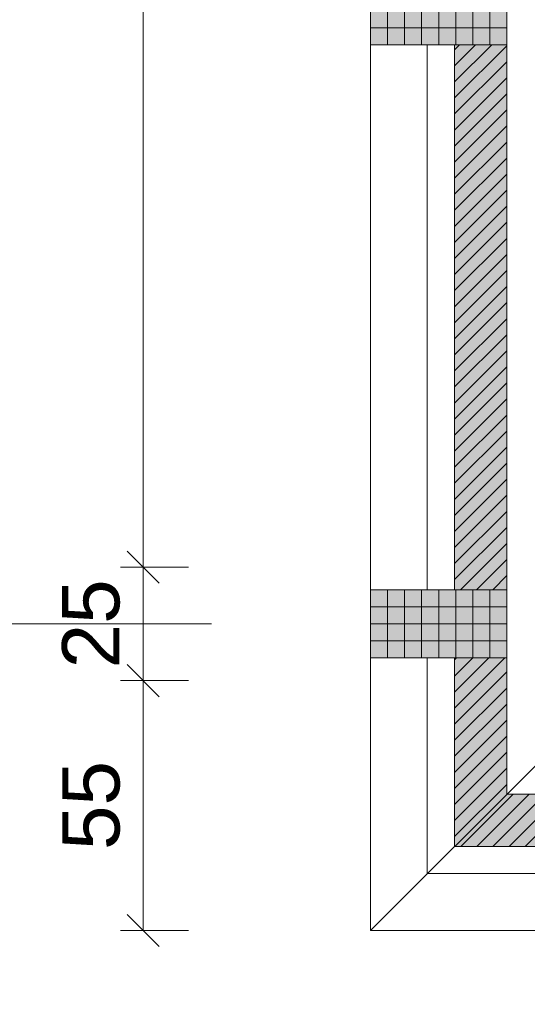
# Model space of a CAD drawing. Header units: metres. Extents: x -167 to 152, y -127 to 99.
# Tile 14 of 225: x -40.6 to -39.48, y -22.44 to -20.27. Entities that reach past the tile are written whole.
import ezdxf

# ---------------------------------------------------------------- set-up
doc = ezdxf.new("R2010")
doc.units = ezdxf.units.M
doc.header["$PDMODE"] = 1
doc.header["$PDSIZE"] = -2
doc.linetypes.add('Achsen 01', pattern=[5.291531, 3.175, -1.058062, 0.352704, -0.705764])
doc.layers.get('0').update_dxf_attribs({"lineweight": 25})
for name, color, linetype, lineweight, true_color in [('014_Fassadenarbeiten-000 Aufsicht Betonfertigteile', 7, 'Continuous', 9, 0xc0c0c0), ('014_Fassadenarbeiten-000 Aufsicht Mauerwerk', 7, 'Continuous', 9, 0xa6a6a6), ('AV1-Achsen', 1, 'Achsen 01', 18, 0xff0000)]:
    doc.layers.add(name, color=color, linetype=linetype, lineweight=lineweight, true_color=true_color)
for name, color, linetype, lineweight in [('014_Fassadenarbeiten-330 Betonfertigteile vertikal', 7, 'Continuous', 9), ('014_Fassadenarbeiten-330 Filtermauerwerk 11.5cm', 7, 'Continuous', 9), ('014_Fassadenarbeiten-330 Mauerwerk 11.5cm', 7, 'Continuous', 9), ('_GRU (2D)', 7, 'Continuous', 9), ('_OG 1 (2D)', 7, 'Continuous', 9), ('Bemaßung-Bemaßung', 7, 'Continuous', 9)]:
    doc.layers.add(name, color=color, linetype=linetype, lineweight=lineweight)
doc.layers.get('0').freeze()
doc.styles.add('Arial', font='arial.ttf')
doc.dimstyles.new('COE 50', dxfattribs={"dimtxt": 126.090495, "dimasz": 0.001414, "dimexe": 0.001, "dimexo": 0.01, "dimgap": 0.001, "dimtad": 1, "dimdec": 3, "dimtxsty": 'Arial', "dimblk": 'VW_SLASH-4', "dimblk1": 'VW_SLASH-4', "dimblk2": 'VW_SLASH-4', "dimcen": 0, "dimadec": 3, "dimazin": 0, "dimtfac": 0.8, "dimtdec": 3, "dimtix": 1, "dimtmove": 0, "dimatfit": 0, "dimldrblk": 'VW_SLASH-3', "dimfxl": 0.002, "dimfxlon": 1, "dimfrac": 2, "dimtolj": 1, "dimarcsym": 0})
pattern_1 = [(-90, (0, 0), (0.0375, 0), [])]
pattern_2 = [(0, (0, 0), (2e-18, -0.0375), [])]
pattern_3 = [(45, (0, 0), (0.01767767, -0.01767767), [])]

# ---------------------------------------------------------------- blocks, each defined once
blk = doc.blocks.new('VW_SLASH-4')
at = {"color": 0, "linetype": 'ByBlock', "lineweight": -2, "transparency": 16777216}
blk.add_line((0, 0), (-1, 0), dxfattribs=at)
at = {"color": 0, "linetype": 'Continuous', "lineweight": 15, "transparency": 16777216, "flags": 128}
blk.add_lwpolyline([(0.5, 0.5), (-0.5, -0.5)], dxfattribs=at)
blk = doc.blocks.new('*D432')
at = {"layer": 'Bemaßung-Bemaßung', "color": 0, "lineweight": -2}
for p, q in [((-39.825, -24.675), (-39.825, -24.825)), ((0.675, -24.675), (0.675, -24.825)), ((0.6043, -24.775), (-39.7543, -24.775))]:
    blk.add_line(p, q, dxfattribs=at)
at = {"layer": 'Defpoints', "color": 0}
for p in [(-39.825, -22.275), (0.675, -22.275), (-39.825, -24.775)]:
    blk.add_point(p, dxfattribs=at)
at = {"layer": 'Bemaßung-Bemaßung', "color": 0, "lineweight": -2, "xscale": 0.070693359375, "yscale": 0.070693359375, "zscale": 0.070693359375, "rotation": 180}
blk.add_blockref('VW_SLASH-4', (-39.825, -24.775), dxfattribs=at)
at = {"layer": 'Bemaßung-Bemaßung', "color": 0, "lineweight": -2, "xscale": 0.070693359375, "yscale": 0.070693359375, "zscale": 0.070693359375}
blk.add_blockref('VW_SLASH-4', (0.675, -24.775), dxfattribs=at)
at = {"layer": 'Bemaßung-Bemaßung', "color": 0, "insert": (-19.575, -24.6492), "char_height": 0.12609, "attachment_point": 5, "style": 'Arial'}
blk.add_mtext('\\A1;40,50', dxfattribs=at)
blk = doc.blocks.new('VW_SLASH-3')
at = {"color": 0, "linetype": 'ByBlock', "lineweight": -2, "transparency": 16777216}
blk.add_line((0, 0), (-1, 0), dxfattribs=at)
at = {"color": 0, "linetype": 'Continuous', "lineweight": 15, "transparency": 16777216, "flags": 128}
blk.add_lwpolyline([(0.5, 0.5), (-0.5, -0.5)], dxfattribs=at)
blk = doc.blocks.new('*D433')
at = {"layer": 'Bemaßung-Bemaßung', "color": 0, "lineweight": -2}
for p, q in [((-41.725, 0.675), (-41.875, 0.675)), ((-41.825, -22.2043), (-41.825, 0.6043)), ((-41.725, -22.275), (-41.875, -22.275))]:
    blk.add_line(p, q, dxfattribs=at)
at = {"layer": 'Defpoints', "color": 0}
for p in [(-41.825, 0.675), (-39.825, 0.675), (-39.825, -22.275)]:
    blk.add_point(p, dxfattribs=at)
at = {"layer": 'Bemaßung-Bemaßung', "color": 0, "lineweight": -2, "xscale": 0.070693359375, "yscale": 0.070693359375, "zscale": 0.070693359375}
for p, rotation in [((-41.825, 0.675), 90), ((-41.825, -22.275), 270)]:
    blk.add_blockref('VW_SLASH-4', p, dxfattribs=dict(at, rotation=rotation))
at = {"layer": 'Bemaßung-Bemaßung', "color": 0, "insert": (-41.9508, -10.8), "char_height": 0.12609, "attachment_point": 5, "rotation": 90, "style": 'Arial'}
blk.add_mtext('\\A1;22,95', dxfattribs=at)
blk = doc.blocks.new('*D495')
at = {"layer": 'Bemaßung-Bemaßung', "color": 0, "linetype": 'Continuous', "lineweight": -2}
for p, q in [((-39.64, -24.175), (-39.64, -24.325)), ((-39.225, -24.175), (-39.225, -24.325)), ((-39.5693, -24.275), (-39.2957, -24.275))]:
    blk.add_line(p, q, dxfattribs=at)
at = {"layer": 'Defpoints', "color": 0}
for p in [(-39.64, -22.09), (-39.225, -22.275), (-39.225, -24.275)]:
    blk.add_point(p, dxfattribs=at)
at = {"layer": 'Bemaßung-Bemaßung', "color": 0, "lineweight": -2, "xscale": 0.070693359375, "yscale": 0.070693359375, "zscale": 0.070693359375, "rotation": 180}
blk.add_blockref('VW_SLASH-4', (-39.64, -24.275), dxfattribs=at)
at = {"layer": 'Bemaßung-Bemaßung', "color": 0, "lineweight": -2, "xscale": 0.070693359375, "yscale": 0.070693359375, "zscale": 0.070693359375}
blk.add_blockref('VW_SLASH-4', (-39.225, -24.275), dxfattribs=at)
at = {"layer": 'Bemaßung-Bemaßung', "color": 0, "insert": (-39.4325, -24.1407), "char_height": 0.12609, "attachment_point": 5, "style": 'Arial'}
blk.add_mtext('\\A1;41\\S5^ ;', dxfattribs=at)
blk = doc.blocks.new('*D496')
at = {"layer": 'Bemaßung-Bemaßung', "color": 0, "linetype": 'Continuous', "lineweight": -2}
for p, q in [((-39.825, -24.175), (-39.825, -24.325)), ((-39.64, -24.175), (-39.64, -24.325)), ((-39.8957, -24.275), (-39.9664, -24.275)), ((-39.825, -24.275), (-39.64, -24.275)), ((-39.5693, -24.275), (-39.4986, -24.275))]:
    blk.add_line(p, q, dxfattribs=at)
at = {"layer": 'Defpoints', "color": 0}
for p in [(-39.825, -21.675), (-39.64, -22.09), (-39.64, -24.275)]:
    blk.add_point(p, dxfattribs=at)
at = {"layer": 'Bemaßung-Bemaßung', "color": 0, "lineweight": -2, "xscale": 0.070693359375, "yscale": 0.070693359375, "zscale": 0.070693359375}
blk.add_blockref('VW_SLASH-4', (-39.825, -24.275), dxfattribs=at)
at = {"layer": 'Bemaßung-Bemaßung', "color": 0, "lineweight": -2, "xscale": 0.070693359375, "yscale": 0.070693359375, "zscale": 0.070693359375, "rotation": 180}
blk.add_blockref('VW_SLASH-4', (-39.64, -24.275), dxfattribs=at)
at = {"layer": 'Bemaßung-Bemaßung', "color": 0, "insert": (-39.9637, -24.1236), "char_height": 0.12609, "attachment_point": 5, "style": 'Arial'}
blk.add_mtext('\\A1;18\\S5^ ;', dxfattribs=at)
blk = doc.blocks.new('*D534')
at = {"layer": 'Bemaßung-Bemaßung', "color": 0, "linetype": 'Continuous', "lineweight": -2}
for p, q in [((-41.325, -22.0193), (-41.325, -21.9486)), ((-41.225, -22.09), (-41.375, -22.09)), ((-41.325, -22.09), (-41.325, -22.275)), ((-41.225, -22.275), (-41.375, -22.275)), ((-41.325, -22.3457), (-41.325, -22.4164))]:
    blk.add_line(p, q, dxfattribs=at)
at = {"layer": 'Defpoints', "color": 0}
for p in [(-39.225, -22.09), (-41.325, -22.275), (-39.225, -22.275)]:
    blk.add_point(p, dxfattribs=at)
at = {"layer": 'Bemaßung-Bemaßung', "color": 0, "lineweight": -2, "xscale": 0.070693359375, "yscale": 0.070693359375, "zscale": 0.070693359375}
for p, rotation in [((-41.325, -22.09), 270), ((-41.325, -22.275), 90)]:
    blk.add_blockref('VW_SLASH-4', p, dxfattribs=dict(at, rotation=rotation))
at = {"layer": 'Bemaßung-Bemaßung', "color": 0, "insert": (-41.5354, -22.1825), "char_height": 0.12609, "attachment_point": 5, "rotation": 90, "style": 'Arial'}
blk.add_mtext('\\A1;18\\S5^ ;', dxfattribs=at)
blk = doc.blocks.new('*D535')
at = {"layer": 'Bemaßung-Bemaßung', "color": 0, "linetype": 'Continuous', "lineweight": -2}
for p, q in [((-41.225, -21.675), (-41.375, -21.675)), ((-41.325, -21.7457), (-41.325, -22.0193)), ((-41.225, -22.09), (-41.375, -22.09))]:
    blk.add_line(p, q, dxfattribs=at)
at = {"layer": 'Defpoints', "color": 0}
for p in [(-39.825, -21.675), (-41.325, -22.09), (-39.225, -22.09)]:
    blk.add_point(p, dxfattribs=at)
at = {"layer": 'Bemaßung-Bemaßung', "color": 0, "lineweight": -2, "xscale": 0.070693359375, "yscale": 0.070693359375, "zscale": 0.070693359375}
for p, rotation in [((-41.325, -21.675), 90), ((-41.325, -22.09), 270)]:
    blk.add_blockref('VW_SLASH-4', p, dxfattribs=dict(at, rotation=rotation))
at = {"layer": 'Bemaßung-Bemaßung', "color": 0, "insert": (-41.4593, -21.8825), "char_height": 0.12609, "attachment_point": 5, "rotation": 90, "style": 'Arial'}
blk.add_mtext('\\A1;41\\S5^ ;', dxfattribs=at)
blk = doc.blocks.new('*D536')
at = {"layer": 'Bemaßung-Bemaßung', "color": 0, "linetype": 'Continuous', "lineweight": -2}
for p, q in [((-41.325, -21.4543), (-41.325, -21.3836)), ((-41.225, -21.525), (-41.375, -21.525)), ((-41.325, -21.525), (-41.325, -21.675)), ((-41.225, -21.675), (-41.375, -21.675)), ((-41.325, -21.7457), (-41.325, -21.8164))]:
    blk.add_line(p, q, dxfattribs=at)
at = {"layer": 'Defpoints', "color": 0}
for p in [(-39.825, -21.525), (-41.325, -21.675), (-39.825, -21.675)]:
    blk.add_point(p, dxfattribs=at)
at = {"layer": 'Bemaßung-Bemaßung', "color": 0, "lineweight": -2, "xscale": 0.070693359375, "yscale": 0.070693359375, "zscale": 0.070693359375}
for p, rotation in [((-41.325, -21.525), 270), ((-41.325, -21.675), 90)]:
    blk.add_blockref('VW_SLASH-4', p, dxfattribs=dict(at, rotation=rotation))
at = {"layer": 'Bemaßung-Bemaßung', "color": 0, "insert": (-41.4764, -21.4251), "char_height": 0.12609, "attachment_point": 5, "rotation": 90, "style": 'Arial'}
blk.add_mtext('\\A1;15', dxfattribs=at)
blk = doc.blocks.new('*D537')
at = {"layer": 'Bemaßung-Bemaßung', "color": 0, "linetype": 'Continuous', "lineweight": -2}
for p, q in [((-41.225, -20.325), (-41.375, -20.325)), ((-41.325, -20.3957), (-41.325, -21.4543)), ((-41.225, -21.525), (-41.375, -21.525))]:
    blk.add_line(p, q, dxfattribs=at)
at = {"layer": 'Defpoints', "color": 0}
for p in [(-39.825, -20.325), (-41.325, -21.525), (-39.825, -21.525)]:
    blk.add_point(p, dxfattribs=at)
at = {"layer": 'Bemaßung-Bemaßung', "color": 0, "lineweight": -2, "xscale": 0.070693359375, "yscale": 0.070693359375, "zscale": 0.070693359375}
for p, rotation in [((-41.325, -20.325), 90), ((-41.325, -21.525), 270)]:
    blk.add_blockref('VW_SLASH-4', p, dxfattribs=dict(at, rotation=rotation))
at = {"layer": 'Bemaßung-Bemaßung', "color": 0, "insert": (-41.4508, -20.925), "char_height": 0.12609, "attachment_point": 5, "rotation": 90, "style": 'Arial'}
blk.add_mtext('\\A1;1,20', dxfattribs=at)
blk = doc.blocks.new('*D538')
at = {"layer": 'Bemaßung-Bemaßung', "color": 0, "linetype": 'Continuous', "lineweight": -2}
for p, q in [((-41.325, -20.1043), (-41.325, -20.0336)), ((-41.225, -20.175), (-41.375, -20.175)), ((-41.325, -20.175), (-41.325, -20.325)), ((-41.225, -20.325), (-41.375, -20.325)), ((-41.325, -20.3957), (-41.325, -20.4664))]:
    blk.add_line(p, q, dxfattribs=at)
at = {"layer": 'Defpoints', "color": 0}
for p in [(-39.825, -20.175), (-41.325, -20.325), (-39.825, -20.325)]:
    blk.add_point(p, dxfattribs=at)
at = {"layer": 'Bemaßung-Bemaßung', "color": 0, "lineweight": -2, "xscale": 0.070693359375, "yscale": 0.070693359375, "zscale": 0.070693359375}
for p, rotation in [((-41.325, -20.175), 270), ((-41.325, -20.325), 90)]:
    blk.add_blockref('VW_SLASH-4', p, dxfattribs=dict(at, rotation=rotation))
at = {"layer": 'Bemaßung-Bemaßung', "color": 0, "insert": (-41.5144, -20.25), "char_height": 0.12609, "attachment_point": 5, "rotation": 90, "style": 'Arial'}
blk.add_mtext('\\A1;15', dxfattribs=at)
blk = doc.blocks.new('*D571')
at = {"layer": 'Bemaßung-Bemaßung', "color": 0, "linetype": 'Continuous', "lineweight": -2}
for p, q in [((-39.825, -23.175), (-39.825, -23.325)), ((-39.275, -23.175), (-39.275, -23.325)), ((-39.3457, -23.275), (-39.7543, -23.275))]:
    blk.add_line(p, q, dxfattribs=at)
at = {"layer": 'Defpoints', "color": 0}
for p in [(-39.825, -21.675), (-39.275, -21.725), (-39.825, -23.275)]:
    blk.add_point(p, dxfattribs=at)
at = {"layer": 'Bemaßung-Bemaßung', "color": 0, "lineweight": -2, "xscale": 0.070693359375, "yscale": 0.070693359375, "zscale": 0.070693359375, "rotation": 180}
blk.add_blockref('VW_SLASH-4', (-39.825, -23.275), dxfattribs=at)
at = {"layer": 'Bemaßung-Bemaßung', "color": 0, "lineweight": -2, "xscale": 0.070693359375, "yscale": 0.070693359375, "zscale": 0.070693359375}
blk.add_blockref('VW_SLASH-4', (-39.275, -23.275), dxfattribs=at)
at = {"layer": 'Bemaßung-Bemaßung', "color": 0, "insert": (-39.55, -23.1609), "char_height": 0.12609, "attachment_point": 5, "style": 'Arial'}
blk.add_mtext('\\A1;55', dxfattribs=at)
blk = doc.blocks.new('*D592')
at = {"layer": 'Bemaßung-Bemaßung', "color": 0, "linetype": 'Continuous', "lineweight": -2}
for p, q in [((-40.225, -21.725), (-40.375, -21.725)), ((-40.325, -21.7957), (-40.325, -22.2043)), ((-40.225, -22.275), (-40.375, -22.275))]:
    blk.add_line(p, q, dxfattribs=at)
at = {"layer": 'Defpoints', "color": 0}
for p in [(-39.025, -21.725), (-40.325, -22.275), (-39.075, -22.275)]:
    blk.add_point(p, dxfattribs=at)
at = {"layer": 'Bemaßung-Bemaßung', "color": 0, "lineweight": -2, "xscale": 0.070693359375, "yscale": 0.070693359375, "zscale": 0.070693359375}
for p, rotation in [((-40.325, -21.725), 90), ((-40.325, -22.275), 270)]:
    blk.add_blockref('VW_SLASH-4', p, dxfattribs=dict(at, rotation=rotation))
at = {"layer": 'Bemaßung-Bemaßung', "color": 0, "insert": (-40.4391, -22), "char_height": 0.12609, "attachment_point": 5, "rotation": 90, "style": 'Arial'}
blk.add_mtext('\\A1;55', dxfattribs=at)
blk = doc.blocks.new('*D593')
at = {"layer": 'Bemaßung-Bemaßung', "color": 0, "linetype": 'Continuous', "lineweight": -2}
for p, q in [((-40.325, -21.4043), (-40.325, -21.3336)), ((-40.225, -21.475), (-40.375, -21.475)), ((-40.325, -21.475), (-40.325, -21.725)), ((-40.225, -21.725), (-40.375, -21.725)), ((-40.325, -21.7957), (-40.325, -21.8664))]:
    blk.add_line(p, q, dxfattribs=at)
at = {"layer": 'Defpoints', "color": 0}
for p in [(-36.575, -21.475), (-40.325, -21.725), (-39.025, -21.725)]:
    blk.add_point(p, dxfattribs=at)
at = {"layer": 'Bemaßung-Bemaßung', "color": 0, "lineweight": -2, "xscale": 0.070693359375, "yscale": 0.070693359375, "zscale": 0.070693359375}
for p, rotation in [((-40.325, -21.475), 270), ((-40.325, -21.725), 90)]:
    blk.add_blockref('VW_SLASH-4', p, dxfattribs=dict(at, rotation=rotation))
at = {"layer": 'Bemaßung-Bemaßung', "color": 0, "insert": (-40.4394, -21.6), "char_height": 0.12609, "attachment_point": 5, "rotation": 90, "style": 'Arial'}
blk.add_mtext('\\A1;25', dxfattribs=at)
blk = doc.blocks.new('*D594')
at = {"layer": 'Bemaßung-Bemaßung', "color": 0, "linetype": 'Continuous', "lineweight": -2}
for p, q in [((-40.225, -16.325), (-40.375, -16.325)), ((-40.325, -16.3957), (-40.325, -21.4043)), ((-40.225, -21.475), (-40.375, -21.475))]:
    blk.add_line(p, q, dxfattribs=at)
at = {"layer": 'Defpoints', "color": 0}
for p in [(-36.325, -16.325), (-40.325, -21.475), (-36.575, -21.475)]:
    blk.add_point(p, dxfattribs=at)
at = {"layer": 'Bemaßung-Bemaßung', "color": 0, "lineweight": -2, "xscale": 0.070693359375, "yscale": 0.070693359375, "zscale": 0.070693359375}
for p, rotation in [((-40.325, -16.325), 90), ((-40.325, -21.475), 270)]:
    blk.add_blockref('VW_SLASH-4', p, dxfattribs=dict(at, rotation=rotation))
at = {"layer": 'Bemaßung-Bemaßung', "color": 0, "insert": (-40.4508, -18.9), "char_height": 0.12609, "attachment_point": 5, "rotation": 90, "style": 'Arial'}
blk.add_mtext('\\A1;5,15', dxfattribs=at)
blk = doc.blocks.new('Group-754')
at = {"layer": 'AV1-Achsen'}
blk.add_line((-43.35, -21.6), (4.2, -21.6), dxfattribs=at)
blk = doc.blocks.new('GRU (2D)')
at = {"layer": 'AV1-Achsen', "color": 7}
blk.add_blockref('Group-754', (0, 0), dxfattribs=at)
blk = doc.blocks.new('OG 1 (2D)')
at = {"layer": '014_Fassadenarbeiten-330 Betonfertigteile vertikal', "linetype": 'Continuous', "lineweight": 0}
for points in [[(-39.525, -20.325), (-39.525, -20.175), (-39.825, -20.175), (-39.825, -20.325)], [(-39.525, -21.675), (-39.525, -21.525), (-39.825, -21.525), (-39.825, -21.675)]]:
    blk.add_hatch(color=9, dxfattribs=at).paths.add_polyline_path(points)
at = {"layer": '014_Fassadenarbeiten-330 Betonfertigteile vertikal', "linetype": 'Continuous', "lineweight": 9}
h = blk.add_hatch(dxfattribs=at)
h.set_pattern_fill('Stahlbetonfertigteil', color=8, style=0, pattern_type=2)
h.set_pattern_definition(pattern_1)
h.paths.add_polyline_path([(-39.525, -20.325), (-39.525, -20.175), (-39.825, -20.175), (-39.825, -20.325)])
at = {"layer": '014_Fassadenarbeiten-330 Betonfertigteile vertikal', "linetype": 'Continuous', "lineweight": 13}
h = blk.add_hatch(dxfattribs=at)
h.set_pattern_fill('Stahlbetonfertigteil-1', color=8, style=0, pattern_type=2)
h.set_pattern_definition(pattern_2)
h.paths.add_polyline_path([(-39.525, -20.325), (-39.525, -20.175), (-39.825, -20.175), (-39.825, -20.325)])
at = {"layer": '014_Fassadenarbeiten-330 Betonfertigteile vertikal', "linetype": 'Continuous', "lineweight": 9}
h = blk.add_hatch(dxfattribs=at)
h.set_pattern_fill('Stahlbetonfertigteil', color=8, style=0, pattern_type=2)
h.set_pattern_definition(pattern_1)
h.paths.add_polyline_path([(-39.525, -21.675), (-39.525, -21.525), (-39.825, -21.525), (-39.825, -21.675)])
at = {"layer": '014_Fassadenarbeiten-330 Betonfertigteile vertikal', "linetype": 'Continuous', "lineweight": 13}
h = blk.add_hatch(dxfattribs=at)
h.set_pattern_fill('Stahlbetonfertigteil-1', color=8, style=0, pattern_type=2)
h.set_pattern_definition(pattern_2)
h.paths.add_polyline_path([(-39.525, -21.675), (-39.525, -21.525), (-39.825, -21.525), (-39.825, -21.675)])
at = {"layer": '014_Fassadenarbeiten-330 Filtermauerwerk 11.5cm', "linetype": 'Continuous', "lineweight": 0, "true_color": 0xd19783}
blk.add_hatch(color=33, dxfattribs=at).paths.add_polyline_path([(-39.64, -20.325), (-39.525, -20.325), (-39.525, -21.525), (-39.64, -21.525)])
at = {"layer": '014_Fassadenarbeiten-330 Filtermauerwerk 11.5cm', "linetype": 'Continuous', "lineweight": 9}
h = blk.add_hatch(dxfattribs=at)
h.set_pattern_fill('Mauerwerk Münster', color=8, style=0, pattern_type=2)
h.set_pattern_definition(pattern_3)
h.paths.add_polyline_path([(-39.64, -20.325), (-39.525, -20.325), (-39.525, -21.525), (-39.64, -21.525)])
at = {"layer": '014_Fassadenarbeiten-330 Mauerwerk 11.5cm', "linetype": 'Continuous', "lineweight": 0, "true_color": 0xd19783}
blk.add_hatch(color=33, dxfattribs=at).paths.add_polyline_path([(-39.225, -22.09), (-39.64, -22.09), (-39.64, -21.675), (-39.525, -21.675), (-39.525, -21.975), (-39.225, -21.975)])
at = {"layer": '014_Fassadenarbeiten-330 Mauerwerk 11.5cm', "linetype": 'Continuous', "lineweight": 9}
h = blk.add_hatch(dxfattribs=at)
h.set_pattern_fill('Mauerwerk Münster', color=8, style=0, pattern_type=2)
h.set_pattern_definition(pattern_3)
h.paths.add_polyline_path([(-39.225, -22.09), (-39.64, -22.09), (-39.64, -21.675), (-39.525, -21.675), (-39.525, -21.975), (-39.225, -21.975)])
at = {"layer": '014_Fassadenarbeiten-000 Aufsicht Betonfertigteile', "flags": 128}
for points in [[(-39.455, 0.305), (-39.455, -21.905), (-39.825, -22.275), (-39.825, 0.675)], [(-39.455, -21.905), (0.305, -21.905), (0.675, -22.275), (-39.825, -22.275)]]:
    blk.add_lwpolyline(points, close=True, dxfattribs=at)
at = {"layer": '014_Fassadenarbeiten-000 Aufsicht Mauerwerk', "flags": 128}
for points in [[(-39.525, -21.525), (-39.7, -21.525), (-39.7, -20.325), (-39.525, -20.325)], [(-39.7, -20.325), (-39.525, -20.325), (-39.525, -21.525), (-39.7, -21.525)], [(-39.7, -21.675), (-39.525, -21.675), (-39.525, -21.975), (-39.225, -21.975), (-39.225, -22.15), (-39.7, -22.15)], [(-39.525, -21.975), (-39.225, -21.975), (-39.225, -22.15), (-39.7, -22.15), (-39.7, -21.675), (-39.525, -21.675)]]:
    blk.add_lwpolyline(points, close=True, dxfattribs=at)
at = {"layer": '014_Fassadenarbeiten-330 Betonfertigteile vertikal', "flags": 128}
for points in [[(-39.525, -20.325), (-39.525, -20.175), (-39.825, -20.175), (-39.825, -20.325)], [(-39.525, -21.675), (-39.525, -21.525), (-39.825, -21.525), (-39.825, -21.675)]]:
    blk.add_lwpolyline(points, close=True, dxfattribs=at)
at = {"layer": '014_Fassadenarbeiten-330 Filtermauerwerk 11.5cm', "flags": 128}
blk.add_lwpolyline([(-39.64, -20.325), (-39.525, -20.325), (-39.525, -21.525), (-39.64, -21.525)], close=True, dxfattribs=at)
at = {"layer": '014_Fassadenarbeiten-330 Mauerwerk 11.5cm', "flags": 128}
blk.add_lwpolyline([(-39.225, -22.09), (-39.64, -22.09), (-39.64, -21.675), (-39.525, -21.675), (-39.525, -21.975), (-39.225, -21.975)], close=True, dxfattribs=at)
at = {"layer": 'Bemaßung-Bemaßung'}
dim = blk.add_linear_dim(base=(-41.825, 0.675), p1=(-39.825, -22.275), p2=(-39.825, 0.675), angle=270, text='22,95', dimstyle='COE 50', override={"dimtxt": 0.12609, "dimasz": 0.070693, "dimexe": 0.05, "dimgap": 0.05, "dimpost": '<>', "dimtxsty": 'Arial', "dimtmove": 2, "dimfxl": 0.1}, dxfattribs=at)
dim.commit()
dim.dimension.update_dxf_attribs({"geometry": '*D433', "text_midpoint": (-41.9508, -10.8)})
at = {"layer": 'Bemaßung-Bemaßung', "linetype": 'Continuous'}
for base, p1, p2, text, override, picture, middle in [((-40.325, -21.475), (-36.325, -16.325), (-36.575, -21.475), '5,15', {"dimtxt": 0.12609, "dimasz": 0.070693, "dimexe": 0.05, "dimgap": 0.05, "dimpost": '<>', "dimtxsty": 'Arial', "dimtmove": 2, "dimfxl": 0.1}, '*D594', (-40.4508, -18.9)), ((-41.325, -20.325), (-39.825, -20.175), (-39.825, -20.325), '15', {"dimtxt": 0.12609, "dimasz": 0.070693, "dimexe": 0.05, "dimgap": 0.05, "dimpost": '<>', "dimtxsty": 'Arial', "dimtix": 0, "dimtmove": 2, "dimfxl": 0.1}, '*D538', (-41.5144, -20.25)), ((-41.325, -21.525), (-39.825, -20.325), (-39.825, -21.525), '1,20', {"dimtxt": 0.12609, "dimasz": 0.070693, "dimexe": 0.05, "dimgap": 0.05, "dimpost": '<>', "dimtxsty": 'Arial', "dimtmove": 2, "dimfxl": 0.1}, '*D537', (-41.4508, -20.925)), ((-40.325, -21.725), (-36.575, -21.475), (-39.025, -21.725), '25', {"dimtxt": 0.12609, "dimasz": 0.070693, "dimexe": 0.05, "dimgap": 0.05, "dimpost": '<>', "dimtxsty": 'Arial', "dimtmove": 2, "dimfxl": 0.1}, '*D593', (-40.4394, -21.6)), ((-41.325, -22.09), (-39.825, -21.675), (-39.225, -22.09), '41\\S5^ ;', {"dimtxt": 0.12609, "dimasz": 0.070693, "dimexe": 0.05, "dimgap": 0.05, "dimpost": '<>', "dimtxsty": 'Arial', "dimtmove": 2, "dimfxl": 0.1}, '*D535', (-41.4593, -21.8825)), ((-40.325, -22.275), (-39.025, -21.725), (-39.075, -22.275), '55', {"dimtxt": 0.12609, "dimasz": 0.070693, "dimexe": 0.05, "dimgap": 0.05, "dimpost": '<>', "dimtxsty": 'Arial', "dimtmove": 2, "dimfxl": 0.1}, '*D592', (-40.4391, -22)), ((-41.325, -22.275), (-39.225, -22.09), (-39.225, -22.275), '18\\S5^ ;', {"dimtxt": 0.12609, "dimasz": 0.070693, "dimexe": 0.05, "dimgap": 0.05, "dimpost": '<>', "dimtxsty": 'Arial', "dimtix": 0, "dimtmove": 2, "dimfxl": 0.1}, '*D534', (-41.5354, -22.1825))]:
    dim = blk.add_linear_dim(base=base, p1=p1, p2=p2, angle=270, text=text, dimstyle='COE 50', override=override, dxfattribs=at)
    dim.commit()
    dim.dimension.update_dxf_attribs({"geometry": picture, "text_midpoint": middle})
dim = blk.add_linear_dim(base=(-41.325, -21.675), p1=(-39.825, -21.525), p2=(-39.825, -21.675), angle=270, text='15', dimstyle='COE 50', override={"dimtxt": 0.12609, "dimasz": 0.070693, "dimexe": 0.05, "dimgap": 0.05, "dimpost": '<>', "dimtxsty": 'Arial', "dimtix": 0, "dimtmove": 2, "dimfxl": 0.1}, dxfattribs=at)
dim.commit()
dim.dimension.update_dxf_attribs({"geometry": '*D536', "text_midpoint": (-41.4764, -21.4251), "dimtype": 160})
dim = blk.add_linear_dim(base=(-39.64, -24.275), p1=(-39.825, -21.675), p2=(-39.64, -22.09), text='18\\S5^ ;', dimstyle='COE 50', override={"dimtxt": 0.12609, "dimasz": 0.070693, "dimexe": 0.05, "dimgap": 0.05, "dimpost": '<>', "dimtxsty": 'Arial', "dimtix": 0, "dimtmove": 2, "dimfxl": 0.1}, dxfattribs=at)
dim.commit()
dim.dimension.update_dxf_attribs({"geometry": '*D496', "text_midpoint": (-39.9637, -24.1236), "dimtype": 160})
for base, p1, p2, text, picture, middle in [((-39.825, -23.275), (-39.275, -21.725), (-39.825, -21.675), '55', '*D571', (-39.55, -23.1609)), ((-39.225, -24.275), (-39.64, -22.09), (-39.225, -22.275), '41\\S5^ ;', '*D495', (-39.4325, -24.1407))]:
    dim = blk.add_linear_dim(base=base, p1=p1, p2=p2, text=text, dimstyle='COE 50', override={"dimtxt": 0.12609, "dimasz": 0.070693, "dimexe": 0.05, "dimgap": 0.05, "dimpost": '<>', "dimtxsty": 'Arial', "dimtmove": 2, "dimfxl": 0.1}, dxfattribs=at)
    dim.commit()
    dim.dimension.update_dxf_attribs({"geometry": picture, "text_midpoint": middle})
at = {"layer": 'Bemaßung-Bemaßung'}
dim = blk.add_linear_dim(base=(-39.825, -24.775), p1=(0.675, -22.275), p2=(-39.825, -22.275), text='40,50', dimstyle='COE 50', override={"dimtxt": 0.12609, "dimasz": 0.070693, "dimexe": 0.05, "dimgap": 0.05, "dimpost": '<>', "dimtxsty": 'Arial', "dimtmove": 2, "dimfxl": 0.1}, dxfattribs=at)
dim.commit()
dim.dimension.update_dxf_attribs({"geometry": '*D432', "text_midpoint": (-19.575, -24.6492)})

msp = doc.modelspace()

# ---------------------------------------------------------------- block references
at = {"layer": '_OG 1 (2D)'}
msp.add_blockref('OG 1 (2D)', (0, 0), dxfattribs=at)

# ---------------------------------------------------------------- next in the draw order: block references
at = {"layer": '_GRU (2D)'}
msp.add_blockref('GRU (2D)', (0, 0), dxfattribs=at)

doc.saveas('drawing.dxf')
